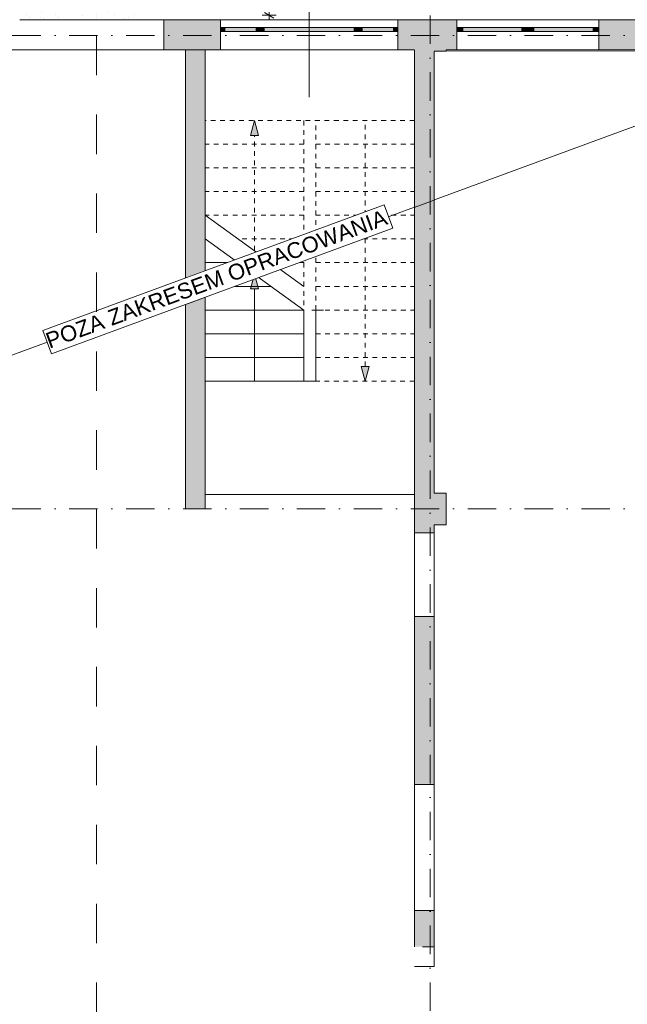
# Model space of a CAD drawing. Header units: centimetres. Extents: x -520 to 22173, y -1503 to 4054.
# Tile 32 of 82: x 9785 to 10554, y 1119 to 2367. Entities that reach past the tile are written whole.
import ezdxf
from ezdxf.enums import TextEntityAlignment as Align

# ---------------------------------------------------------------- set-up
doc = ezdxf.new("R2010")
doc.units = ezdxf.units.CM
doc.header["$LTSCALE"] = 0.1
doc.header["$MEASUREMENT"] = 0
for name, pattern in [('Kropki i Kreski', [720, 360, -180, 0, -180]), ('Przerywana', [120, 60, -60]), ('Przerywana długa', [1000, 500, -500]), ('Wipeout_Contour', [1000, 0, -1000])]:
    doc.linetypes.add(name, pattern=pattern)
for name, color, linetype in [('1_przekroje.K_IR', 7, 'Continuous'), ('2_stropy.ISTN', 7, 'Continuous'), ('2_słupy.ISTN', 7, 'Continuous'), ('2_ściany wewnętrzne.ISTN', 7, 'Continuous'), ('2_ściany zewnętrzne.ISTN', 7, 'Continuous'), ('3_linie 2D .ISTN', 7, 'Continuous'), ('4_osie.ISTN', 7, 'Continuous'), ('5_opisy.K_IR', 7, 'Continuous'), ('5_wymiary.K_IR', 7, 'Continuous')]:
    doc.layers.add(name, color=color, linetype=linetype)
doc.styles.add('GENERATED_STYLE_1', font='txt')
doc.styles.add('GENERATED_STYLE_2', font='txt')
doc.dimstyles.new('GENERATED_STYLE__3', dxfattribs={"dimtxt": 18, "dimasz": 9.178744, "dimexe": 0.18, "dimexo": 2, "dimgap": 0.09, "dimtad": 1, "dimdec": 0, "dimzin": 0, "dimdsep": 46, "dimtxsty": 'GENERATED_STYLE_2', "dimblk": 'ARROWHEAD_2', "dimblk1": 'ARROWHEAD_2', "dimblk2": 'ARROWHEAD_2', "dimcen": 0.09, "dimclrd": 1, "dimclre": 1, "dimclrt": 1, "dimadec": 1, "dimazin": 0, "dimtfac": 1, "dimtdec": 4, "dimtmove": 0, "dimatfit": 3, "dimfxl": 1, "dimtolj": 1, "dimtzin": 0, "dimarcsym": 0})

# ---------------------------------------------------------------- blocks, each defined once
blk = doc.blocks.new('Wypełnienie_2_1', base_point=(8385.9, 955.4))
at = {"layer": '5_opisy.K_IR', "linetype": 'Continuous', "lineweight": 0, "true_color": 0x000000}
h = blk.add_hatch(dxfattribs=at)
h.set_pattern_fill('Piasek_0001', color=18, style=0, pattern_type=2)
h.set_pattern_definition([(45, (8385.933, 810.433), (-11.13693, 11.13693), [0, -10.5, 0, -15.75]), (110, (8420.933, 810.433), (14.80016, 5.38682), [0, -7.7, 0, -13.3])])
h.paths.add_polyline_path([(9318.3, 2522.3), (9318.3, 2366.6), (9938.3, 2366.6), (9938.3, 2522.3)])
blk = doc.blocks.new('Strop_5_1', base_point=(9242.6, 2328.5))
at = {"layer": '2_stropy.ISTN', "color": 252, "linetype": 'Continuous', "lineweight": 15, "flags": 128}
blk.add_lwpolyline([(9242.6, 2328.5), (9242.6, -35.5), (9754.6, -35.5), (9754.6, 566.6), (10402.6, 566.6), (10402.6, -35.5), (10034.5, -35.5), (10034.6, -73.5), (11610.9, -73.5), (11610.9, -36), (11906.6, -35.5), (11906.6, 1730.8), (13057.1, 1730.8), (13057.1, 2328.5), (10309.6, 2326.6), (10309.6, 1764.7), (9994.4, 1764.7), (9994.4, 2328.6)], close=True, dxfattribs=at)
blk = doc.blocks.new('Ściana_7_1', base_point=(9232.6, 2338.6))
at = {"layer": '2_ściany zewnętrzne.ISTN', "linetype": 'Continuous', "lineweight": 0}
for points in [[(9244.6, 2328.6), (9744.6, 2328.6), (9744.6, 2366.6), (9244.6, 2366.6)], [(9784.6, 2366.6), (9784.6, 2328.6), (9965, 2328.6), (9965, 2366.6)]]:
    blk.add_hatch(color=252, dxfattribs=at).paths.add_polyline_path(points)
at = {"layer": '2_ściany zewnętrzne.ISTN', "color": 252, "linetype": 'Continuous', "lineweight": 0, "flags": 128}
for points in [[(9744.6, 2366.6), (9244.6, 2366.6)], [(9910, 2366.6), (9784.6, 2366.6)], [(9965, 2366.6), (9950, 2366.6)], [(9965, 2366.6), (9965, 2328.6)], [(9244.6, 2328.6), (9744.6, 2328.6)], [(9784.6, 2328.6), (9965, 2328.6)]]:
    blk.add_lwpolyline(points, dxfattribs=at)
blk = doc.blocks.new('Ściana_9_1', base_point=(9234.6, 2328.6))
at = {"color": 254, "linetype": 'Wipeout_Contour', "lineweight": 0, "ltscale": 41222.746288}
blk.add_wipeout([(9784.6, 2328.6), (10284.6, 2328.6), (10284.6, 2366.6), (9784.6, 2366.6)], dxfattribs=at).dxf.layer = '2_ściany zewnętrzne.ISTN'
at = {"color": 254, "linetype": 'Wipeout_Contour', "lineweight": 0, "ltscale": 43328.661162}
blk.add_wipeout([(10324.6, 2366.6), (10324.6, 2328.6), (10824.6, 2328.6), (10824.6, 2366.6)], dxfattribs=at).dxf.layer = '2_ściany zewnętrzne.ISTN'
at = {"layer": '2_ściany zewnętrzne.ISTN', "color": 252, "linetype": 'Continuous', "lineweight": 13, "flags": 128}
for points in [[(10284.6, 2366.6), (9784.6, 2366.6)], [(10824.6, 2366.6), (10324.6, 2366.6)], [(9784.6, 2328.6), (9994.4, 2328.6)], [(10019.4, 2328.6), (10284.6, 2328.6)], [(10324.6, 2328.6), (10824.6, 2328.6)]]:
    blk.add_lwpolyline(points, dxfattribs=at)
blk = doc.blocks.new('Ściana_15_1', base_point=(10284.6, 2326.6))
at = {"color": 254, "linetype": 'Wipeout_Contour', "lineweight": 0, "ltscale": 42008.254402}
blk.add_wipeout([(10309.6, 2326.6), (10284.6, 2326.6), (10284.6, 1766.5), (10309.6, 1766.5)], dxfattribs=at).dxf.layer = '2_ściany wewnętrzne.ISTN'
at = {"color": 254, "linetype": 'Wipeout_Contour', "lineweight": 0, "ltscale": 31106.483153}
blk.add_wipeout([(10284.6, 1191.6), (10309.6, 1166.6), (10309.6, 1191.6)], dxfattribs=at).dxf.layer = '2_ściany wewnętrzne.ISTN'
at = {"layer": '2_ściany wewnętrzne.ISTN', "color": 252, "linetype": 'Continuous', "lineweight": 13, "flags": 128}
for points in [[(10284.6, 2326.6), (10284.6, 1766.5)], [(10309.6, 1766.5), (10309.6, 2326.6)]]:
    blk.add_lwpolyline(points, dxfattribs=at)
at = {"color": 254, "linetype": 'Wipeout_Contour', "lineweight": 0, "ltscale": 41613.173579}
blk.add_wipeout([(10284.6, 1191.6), (10309.6, 1191.6), (10309.6, 1726.5), (10284.6, 1726.5)], dxfattribs=at).dxf.layer = '2_ściany wewnętrzne.ISTN'
at = {"layer": '2_ściany wewnętrzne.ISTN', "color": 252, "linetype": 'Continuous', "lineweight": 13, "flags": 128}
for points in [[(10284.6, 1726.5), (10284.6, 1443.6)], [(10309.6, 1166.6), (10309.6, 1726.5)], [(10284.6, 1418.6), (10284.6, 1191.6)]]:
    blk.add_lwpolyline(points, dxfattribs=at)
at = {"color": 254, "linetype": 'Wipeout_Contour', "lineweight": 0, "ltscale": 31079.681151}
blk.add_wipeout([(10284.6, 1166.6), (10309.6, 1166.6), (10284.6, 1191.6)], dxfattribs=at).dxf.layer = '2_ściany wewnętrzne.ISTN'
at = {"layer": '2_ściany wewnętrzne.ISTN', "color": 252, "linetype": 'Continuous', "lineweight": 13, "flags": 128}
blk.add_lwpolyline([(10309.6, 1166.6), (10284.6, 1166.6)], dxfattribs=at)
blk = doc.blocks.new('Ściana_16_1', base_point=(10019.4, 2328.6))
at = {"color": 254, "linetype": 'Wipeout_Contour', "lineweight": 0, "ltscale": 40864.681917}
blk.add_wipeout([(9994.4, 2328.6), (9994.4, 1746.6), (10019.4, 1746.6), (10019.4, 2328.6)], dxfattribs=at).dxf.layer = '2_ściany wewnętrzne.ISTN'
at = {"layer": '2_ściany wewnętrzne.ISTN', "color": 252, "linetype": 'Continuous', "lineweight": 13, "flags": 128}
for points in [[(9994.4, 2328.6), (9994.4, 1746.6)], [(10019.4, 1746.6), (10019.4, 2328.6)], [(9994.4, 1746.6), (10019.4, 1746.6)]]:
    blk.add_lwpolyline(points, dxfattribs=at)
blk = doc.blocks.new('Otwór drzwiowy_ prostokątny 22[1]_1', base_point=(8385.9, 775.4))
at = {"layer": '2_ściany wewnętrzne.ISTN', "color": 252, "linetype": 'Continuous', "lineweight": 0}
for p, q in [((10309.6, 1397.5), (10284.6, 1397.5)), ((10309.6, 1237.5), (10284.6, 1237.5))]:
    blk.add_line(p, q, dxfattribs=at)
blk = doc.blocks.new('Otwór drzwiowy_ prostokątny 22[2]_1', base_point=(8385.9, 775.4))
at = {"layer": '2_ściany wewnętrzne.ISTN', "color": 252, "linetype": 'Continuous', "lineweight": 0}
for p, q in [((10309.6, 1716.2), (10284.6, 1716.2)), ((10309.6, 1610.2), (10284.6, 1610.2))]:
    blk.add_line(p, q, dxfattribs=at)
blk = doc.blocks.new('Ściana_18_1', base_point=(10284.6, 2326.6))
at = {"layer": '2_ściany wewnętrzne.ISTN', "linetype": 'Continuous', "lineweight": 0}
for points in [[(10284.6, 2326.6), (10284.6, 1766.5), (10309.6, 1766.5), (10309.6, 2326.6)], [(10309.6, 1726.5), (10284.6, 1726.5), (10284.6, 1716.2), (10309.6, 1716.2)], [(10284.6, 1397.5), (10309.6, 1397.5), (10309.6, 1610.2), (10284.6, 1610.2)], [(10284.6, 1191.6), (10309.6, 1191.6), (10309.6, 1237.5), (10284.6, 1237.5)]]:
    blk.add_hatch(color=252, dxfattribs=at).paths.add_polyline_path(points)
at = {"layer": '2_ściany wewnętrzne.ISTN', "color": 252, "linetype": 'Continuous', "lineweight": 0}
for p, q in [((10309.6, 1716.2), (10284.6, 1716.2)), ((10309.6, 1610.2), (10284.6, 1610.2)), ((10309.6, 1397.5), (10284.6, 1397.5)), ((10309.6, 1237.5), (10284.6, 1237.5))]:
    blk.add_line(p, q, dxfattribs=at)
at = {"layer": '2_ściany wewnętrzne.ISTN', "color": 252, "linetype": 'Continuous', "lineweight": 0, "flags": 128}
for points in [[(10284.6, 2326.6), (10284.6, 1766.5)], [(10309.6, 1766.5), (10309.6, 2326.6)], [(10284.6, 1726.5), (10284.6, 1716.2)], [(10309.6, 1716.2), (10309.6, 1726.5)], [(10284.6, 1610.2), (10284.6, 1397.5)], [(10309.6, 1397.5), (10309.6, 1610.2)], [(10284.6, 1237.5), (10284.6, 1191.6)], [(10309.6, 1191.6), (10309.6, 1237.5)], [(10294.6, 1191.6), (10309.6, 1191.6)]]:
    blk.add_lwpolyline(points, dxfattribs=at)
at = {"layer": '2_ściany wewnętrzne.ISTN', "color": 252, "linetype": 'Continuous', "lineweight": 0}
for name in ['Otwór drzwiowy_ prostokątny 22[2]_1', 'Otwór drzwiowy_ prostokątny 22[1]_1']:
    blk.add_blockref(name, (8385.9, 775.4), dxfattribs=at)
blk = doc.blocks.new('Ściana_19_1', base_point=(10019.4, 2328.6))
at = {"layer": '2_ściany wewnętrzne.ISTN', "linetype": 'Continuous', "lineweight": 0}
blk.add_hatch(color=252, dxfattribs=at).paths.add_polyline_path([(9994.4, 2328.6), (9994.4, 1746.6), (10019.4, 1746.6), (10019.4, 2328.6)])
at = {"layer": '2_ściany wewnętrzne.ISTN', "color": 252, "linetype": 'Continuous', "lineweight": 0, "flags": 128}
for points in [[(9994.4, 2328.6), (9994.4, 1746.6)], [(10019.4, 2328.6), (9994.4, 2328.6)], [(10019.4, 1746.6), (10019.4, 2328.6)], [(9994.4, 1746.6), (10019.4, 1746.6)]]:
    blk.add_lwpolyline(points, dxfattribs=at)
blk = doc.blocks.new('Okno podwójne 22[11]_1', base_point=(8385.9, 775.4))
at = {"layer": '2_ściany zewnętrzne.ISTN', "linetype": 'Continuous', "lineweight": 0}
for points in [[(10338.3, 2351.6), (10345.8, 2351.6), (10345.8, 2356.6), (10338.3, 2356.6)], [(10428.3, 2356.6), (10420.8, 2356.6), (10420.8, 2351.6), (10428.3, 2351.6)], [(10428.3, 2351.6), (10435.8, 2351.6), (10435.8, 2356.6), (10428.3, 2356.6)], [(10518.3, 2356.6), (10510.8, 2356.6), (10510.8, 2351.6), (10518.3, 2351.6)]]:
    blk.add_hatch(color=252, dxfattribs=at).paths.add_polyline_path(points)
at = {"layer": '2_ściany zewnętrzne.ISTN', "linetype": 'Continuous', "lineweight": 0, "true_color": 0xffffff}
for points in [[(10420.8, 2356.6), (10345.8, 2356.6), (10345.8, 2351.6), (10420.8, 2351.6)], [(10510.8, 2356.6), (10435.8, 2356.6), (10435.8, 2351.6), (10510.8, 2351.6)]]:
    blk.add_hatch(color=7, dxfattribs=at).paths.add_polyline_path(points)
at = {"layer": '2_ściany zewnętrzne.ISTN', "color": 252, "linetype": 'Continuous', "lineweight": 0}
for p, q in [((10518.3, 2366.6), (10338.3, 2366.6)), ((10338.3, 2366.6), (10338.3, 2356.6)), ((10518.3, 2366.6), (10518.3, 2356.6)), ((10345.8, 2356.6), (10338.3, 2356.6)), ((10338.3, 2356.6), (10338.3, 2351.6)), ((10338.3, 2356.6), (10338.3, 2351.6)), ((10338.3, 2351.6), (10345.8, 2351.6)), ((10338.3, 2351.6), (10338.3, 2328.6)), ((10345.8, 2351.6), (10345.8, 2356.6)), ((10420.8, 2356.6), (10345.8, 2356.6)), ((10345.8, 2351.6), (10420.8, 2351.6)), ((10428.3, 2356.6), (10420.8, 2356.6)), ((10420.8, 2356.6), (10420.8, 2351.6)), ((10420.8, 2351.6), (10428.3, 2351.6)), ((10435.8, 2356.6), (10428.3, 2356.6)), ((10428.3, 2351.6), (10435.8, 2351.6)), ((10435.8, 2351.6), (10435.8, 2356.6)), ((10510.8, 2356.6), (10435.8, 2356.6)), ((10435.8, 2351.6), (10510.8, 2351.6)), ((10518.3, 2356.6), (10510.8, 2356.6)), ((10510.8, 2356.6), (10510.8, 2351.6)), ((10510.8, 2351.6), (10518.3, 2351.6)), ((10518.3, 2356.6), (10518.3, 2351.6)), ((10518.3, 2356.6), (10518.3, 2351.6)), ((10518.3, 2351.6), (10518.3, 2328.6)), ((10518.3, 2328.6), (10338.3, 2328.6))]:
    blk.add_line(p, q, dxfattribs=at)
blk = doc.blocks.new('Ściana_20_1', base_point=(10284.6, 2338.6))
at = {"layer": '2_ściany zewnętrzne.ISTN', "linetype": 'Continuous', "lineweight": 0}
for points in [[(10324.6, 2328.6), (10338.3, 2328.6), (10338.3, 2366.6), (10324.6, 2366.6)], [(10518.3, 2366.6), (10518.3, 2328.6), (10587.7, 2328.6), (10587.7, 2366.6)]]:
    blk.add_hatch(color=252, dxfattribs=at).paths.add_polyline_path(points)
at = {"layer": '2_ściany zewnętrzne.ISTN', "color": 252, "linetype": 'Continuous', "lineweight": 0}
for p, q in [((10338.3, 2366.6), (10338.3, 2356.6)), ((10518.3, 2366.6), (10518.3, 2356.6)), ((10338.3, 2356.6), (10338.3, 2351.6)), ((10338.3, 2351.6), (10338.3, 2328.6)), ((10518.3, 2356.6), (10518.3, 2351.6)), ((10518.3, 2351.6), (10518.3, 2328.6))]:
    blk.add_line(p, q, dxfattribs=at)
at = {"layer": '2_ściany zewnętrzne.ISTN', "color": 252, "linetype": 'Continuous', "lineweight": 0, "flags": 128}
for points in [[(10338.3, 2366.6), (10324.6, 2366.6)], [(10587.7, 2366.6), (10518.3, 2366.6)], [(10324.6, 2328.6), (10338.3, 2328.6)], [(10518.3, 2328.6), (10587.7, 2328.6)]]:
    blk.add_lwpolyline(points, dxfattribs=at)
at = {"layer": '2_ściany zewnętrzne.ISTN', "color": 252, "linetype": 'Continuous', "lineweight": 0}
blk.add_blockref('Okno podwójne 22[11]_1', (8385.9, 775.4), dxfattribs=at)
blk = doc.blocks.new('Okno potrójne 22')
at = {"layer": '2_ściany zewnętrzne.ISTN', "linetype": 'Continuous', "lineweight": 0, "true_color": 0xffffff}
for points in [[(-112, 0), (-112, -5), (-107, -5), (-107, 0)], [(-107, 0), (-107, -5), (-67, -5), (-67, 0)], [(-62, -5), (-62, 0), (-67, 0), (-67, -5)], [(-62, 0), (-62, -5), (-57, -5), (-57, 0)], [(-57, 0), (-57, -5), (57, -5), (57, 0)], [(62, -5), (62, 0), (57, 0), (57, -5)], [(62, 0), (62, -5), (67, -5), (67, 0)], [(67, 0), (67, -5), (107, -5), (107, 0)], [(112, -5), (112, 0), (107, 0), (107, -5)]]:
    blk.add_hatch(color=7, dxfattribs=at).paths.add_polyline_path(points)
at = {"layer": '2_ściany zewnętrzne.ISTN', "color": 7, "linetype": 'Continuous', "lineweight": 13}
for p, q in [((-112.2, 10), (112.2, 10)), ((-112.2, 10), (-112.2, 0)), ((-112.2, 0), (-112, 0)), ((-112.2, 0), (-112.2, -5)), ((-112.2, 0), (-112.2, -5)), ((-112, 0), (-107, 0)), ((-112, -5), (-112, 0)), ((-107, 0), (-107, -5)), ((-107, 0), (-67, 0)), ((-67, -5), (-67, 0)), ((-67, 0), (-62, 0)), ((-62, 0), (-57, 0)), ((-57, 0), (-57, -5)), ((-57, 0), (57, 0)), ((57, -5), (57, 0)), ((57, 0), (62, 0)), ((62, 0), (67, 0)), ((67, 0), (67, -5)), ((67, 0), (107, 0)), ((107, -5), (107, 0)), ((107, 0), (112, 0)), ((112, 0), (112.2, 0)), ((112, -5), (112, 0)), ((112.2, 10), (112.2, 0)), ((112.2, 0), (112.2, -5)), ((112.2, 0), (112.2, -5)), ((-112, -5), (-112.2, -5)), ((-112.2, -5), (-112.2, -28)), ((-107, -5), (-112, -5)), ((-67, -5), (-107, -5)), ((-62, -5), (-67, -5)), ((-57, -5), (-62, -5)), ((57, -5), (-57, -5)), ((62, -5), (57, -5)), ((67, -5), (62, -5)), ((107, -5), (67, -5)), ((112, -5), (107, -5)), ((112.2, -5), (112, -5)), ((112.2, -5), (112.2, -28)), ((-112.2, -28), (112.2, -28))]:
    blk.add_line(p, q, dxfattribs=at)
blk = doc.blocks.new('Znacznik O 22')
at = {"layer": '2_ściany zewnętrzne.ISTN', "color": 7, "linetype": 'Continuous', "lineweight": 0}
blk.add_line((0, 89.7), (0, -98), dxfattribs=at)
for start, end in [(0, 180), (180, 0)]:
    blk.add_arc((0, 120), 30.3, start, end, dxfattribs=at)
at = {"layer": '2_ściany zewnętrzne.ISTN', "color": 7, "lineweight": 0, "style": 'GENERATED_STYLE_1'}
for tag, p in [('AC_MarkerText_3', (33.2, 38.6)), ('AC_MarkerText_2', (-2.8, 25.2))]:
    blk.add_attdef(tag, text='', height=18, rotation=90, dxfattribs=at).set_placement(p, align=Align.BOTTOM_LEFT)
blk.add_attdef('AC_MarkerText_1', text='', height=18, dxfattribs=at).set_placement((-16.5, 110.7), align=Align.BOTTOM_LEFT)
at = {"layer": '2_ściany zewnętrzne.ISTN', "color": 1, "lineweight": 0, "style": 'GENERATED_STYLE_1'}
blk.add_attdef('AC_MarkerText_5', text='', height=20, dxfattribs=at).set_placement((100, 9.7), align=Align.BOTTOM_LEFT)
blk = doc.blocks.new('Ściana_21_1', base_point=(9967, 2338.6))
at = {"layer": '2_ściany zewnętrzne.ISTN', "linetype": 'Continuous', "lineweight": 0}
for points in [[(9967, 2328.6), (10039, 2328.6), (10039, 2366.6), (9967, 2366.6)], [(10284.6, 2366.6), (10263.4, 2366.6), (10263.4, 2328.6), (10284.6, 2328.6)]]:
    blk.add_hatch(color=252, dxfattribs=at).paths.add_polyline_path(points)
at = {"layer": '2_ściany zewnętrzne.ISTN', "color": 252, "linetype": 'Continuous', "lineweight": 0, "flags": 128}
for points in [[(10039, 2366.6), (9967, 2366.6)], [(9967, 2366.6), (9967, 2328.6)], [(10284.6, 2366.6), (10263.4, 2366.6)], [(9967, 2328.6), (10039, 2328.6)], [(10263.4, 2328.6), (10284.6, 2328.6)]]:
    blk.add_lwpolyline(points, dxfattribs=at)
at = {"layer": '2_ściany zewnętrzne.ISTN', "color": 7, "lineweight": 0}
blk.add_blockref('Znacznik O 22', (10151.2, 2366.6), dxfattribs=at).add_auto_attribs({'AC_MarkerText_1': 'O1', 'AC_MarkerText_2': '224', 'AC_MarkerText_3': '80', 'AC_MarkerText_5': 'EI60'})
blk.add_blockref('Znacznik O 22', (10151.2, 2366.6), dxfattribs=at).add_auto_attribs({'AC_MarkerText_1': 'O1', 'AC_MarkerText_2': '224', 'AC_MarkerText_3': '80', 'AC_MarkerText_5': 'EI60'})
blk.add_blockref('Znacznik O 22', (10151.2, 2366.6), dxfattribs=at).add_auto_attribs({'AC_MarkerText_1': 'O1', 'AC_MarkerText_2': '224', 'AC_MarkerText_3': '80', 'AC_MarkerText_5': 'EI60'})
at = {"layer": '2_ściany zewnętrzne.ISTN', "color": 7, "linetype": 'Continuous', "lineweight": 13, "xscale": -1, "zscale": 100}
blk.add_blockref('Okno potrójne 22', (10151.2, 2356.6), dxfattribs=at)
blk.add_blockref('Okno potrójne 22', (10151.2, 2356.6), dxfattribs=at)
blk.add_blockref('Okno potrójne 22', (10151.2, 2356.6), dxfattribs=at)
blk = doc.blocks.new('Słup_34_1', base_point=(10304.6, 1746.5))
at = {"color": 254, "linetype": 'Wipeout_Contour', "lineweight": 0, "ltscale": 41855.484346}
blk.add_wipeout([(10324.6, 1766.5), (10309.6, 1766.5), (10309.6, 1726.5), (10324.6, 1726.5)], dxfattribs=at).dxf.layer = '2_słupy.ISTN'
at = {"color": 254, "linetype": 'Wipeout_Contour', "lineweight": 0, "ltscale": 41776.609212}
blk.add_wipeout([(10284.6, 1726.5), (10309.6, 1726.5), (10309.6, 1766.5), (10284.6, 1766.5)], dxfattribs=at).dxf.layer = '2_słupy.ISTN'
at = {"layer": '2_słupy.ISTN', "color": 252, "linetype": 'Continuous', "lineweight": 0, "flags": 128}
for points in [[(10284.6, 1766.5), (10284.6, 1726.5)], [(10324.6, 1766.5), (10309.6, 1766.5)], [(10309.6, 1726.5), (10324.6, 1726.5), (10324.6, 1766.5)]]:
    blk.add_lwpolyline(points, dxfattribs=at)
blk = doc.blocks.new('Słup_36_1', base_point=(10304.6, 2346.6))
at = {"color": 254, "linetype": 'Wipeout_Contour', "lineweight": 0, "ltscale": 52825.283531}
blk.add_wipeout([(10284.6, 2326.6), (10309.6, 2326.6), (10324.6, 2326.6), (10324.6, 2328.6), (10284.6, 2328.6)], dxfattribs=at).dxf.layer = '2_słupy.ISTN'
at = {"color": 254, "linetype": 'Wipeout_Contour', "lineweight": 0, "ltscale": 42274.449713}
blk.add_wipeout([(10284.6, 2328.6), (10324.6, 2328.6), (10324.6, 2366.6), (10284.6, 2366.6)], dxfattribs=at).dxf.layer = '2_słupy.ISTN'
at = {"layer": '2_słupy.ISTN', "color": 252, "linetype": 'Continuous', "lineweight": 0, "flags": 128}
for points in [[(10324.6, 2366.6), (10284.6, 2366.6)], [(10284.6, 2328.6), (10284.6, 2326.6)], [(10309.6, 2326.6), (10324.6, 2326.6), (10324.6, 2328.6)]]:
    blk.add_lwpolyline(points, dxfattribs=at)
blk = doc.blocks.new('Słup_37_1', base_point=(10304.6, 1746.5))
at = {"layer": '2_słupy.ISTN', "linetype": 'Continuous', "lineweight": 0}
for points in [[(10284.6, 1726.5), (10309.6, 1726.5), (10309.6, 1766.5), (10284.6, 1766.5)], [(10324.6, 1766.5), (10309.6, 1766.5), (10309.6, 1726.5), (10324.6, 1726.5)]]:
    blk.add_hatch(color=252, dxfattribs=at).paths.add_polyline_path(points)
at = {"layer": '2_słupy.ISTN', "color": 252, "linetype": 'Continuous', "lineweight": 0, "flags": 128}
for points in [[(10284.6, 1766.5), (10284.6, 1726.5)], [(10324.6, 1766.5), (10309.6, 1766.5)], [(10309.6, 1726.5), (10324.6, 1726.5), (10324.6, 1766.5)]]:
    blk.add_lwpolyline(points, dxfattribs=at)
blk = doc.blocks.new('Słup_42_1', base_point=(10304.6, 2346.6))
at = {"layer": '2_słupy.ISTN', "linetype": 'Continuous', "lineweight": 0}
for points in [[(10294.6, 2366.6), (10284.6, 2366.6), (10284.6, 2328.6), (10294.6, 2328.6)], [(10324.6, 2366.6), (10294.6, 2366.6), (10294.6, 2328.6), (10324.6, 2328.6)], [(10284.6, 2326.6), (10309.6, 2326.6), (10324.6, 2326.6), (10324.6, 2328.6), (10294.6, 2328.6), (10284.6, 2328.6)]]:
    blk.add_hatch(color=252, dxfattribs=at).paths.add_polyline_path(points)
at = {"layer": '2_słupy.ISTN', "color": 252, "linetype": 'Continuous', "lineweight": 0, "flags": 128}
for points in [[(10294.6, 2366.6), (10284.6, 2366.6)], [(10324.6, 2366.6), (10294.6, 2366.6)], [(10284.6, 2328.6), (10284.6, 2326.6)], [(10309.6, 2326.6), (10324.6, 2326.6), (10324.6, 2328.6)]]:
    blk.add_lwpolyline(points, dxfattribs=at)
blk = doc.blocks.new('Standardowy znacznik osi[9]_1', base_point=(10304.6, -647.9))
at = {"layer": '4_osie.ISTN', "color": 252, "linetype": 'Kropki i Kreski', "lineweight": 0}
blk.add_line((10304.6, -547.9), (10304.6, 3172.1), dxfattribs=at)
at = {"layer": '4_osie.ISTN', "color": 252, "lineweight": 0, "style": 'GENERATED_STYLE_1'}
for tag, p in [('AC_MarkerText_1_1', (10304.6, 3313.8)), ('AC_MarkerText_1_0', (10304.6, -686.2))]:
    blk.add_attdef(tag, text='', height=35, rotation=360, dxfattribs=at).set_placement(p, align=Align.MIDDLE_CENTER)
blk = doc.blocks.new('Standardowy znacznik osi[10]_1', base_point=(12218.4, 1746.5))
at = {"layer": '4_osie.ISTN', "color": 252, "linetype": 'Kropki i Kreski', "lineweight": 0}
blk.add_line((12118.4, 1746.5), (8046, 1746.5), dxfattribs=at)
at = {"layer": '4_osie.ISTN', "color": 252, "lineweight": 0, "style": 'GENERATED_STYLE_1'}
for tag, p in [('AC_MarkerText_1_1', (7906, 1748.5)), ('AC_MarkerText_1_0', (12258.4, 1748.5))]:
    blk.add_attdef(tag, text='', height=35, rotation=360, dxfattribs=at).set_placement(p, align=Align.MIDDLE_CENTER)
blk = doc.blocks.new('Standardowy znacznik osi[12]_1', base_point=(12218.4, 2346.5))
at = {"layer": '4_osie.ISTN', "color": 252, "linetype": 'Kropki i Kreski', "lineweight": 0}
blk.add_line((12118.4, 2346.5), (8046, 2346.5), dxfattribs=at)
at = {"layer": '4_osie.ISTN', "color": 252, "lineweight": 0, "style": 'GENERATED_STYLE_1'}
for tag, p in [('AC_MarkerText_1_1', (7906, 2348.5)), ('AC_MarkerText_1_0', (12258.4, 2348.5))]:
    blk.add_attdef(tag, text='', height=35, rotation=360, dxfattribs=at).set_placement(p, align=Align.MIDDLE_CENTER)
blk = doc.blocks.new('Linia_1_1', base_point=(10081.9, 1908.7))
at = {"layer": '3_linie 2D .ISTN', "linetype": 'Continuous', "lineweight": 0}
blk.add_hatch(color=252, dxfattribs=at).paths.add_polyline_path([(10081.9, 2044.1), (10076.9, 2025.4), (10086.9, 2025.4)])
at = {"layer": '3_linie 2D .ISTN', "color": 252, "linetype": 'Continuous', "lineweight": 0}
for p, q in [((10081.9, 2044.1), (10076.9, 2025.4)), ((10081.9, 2044.1), (10086.9, 2025.4)), ((10086.9, 2025.4), (10076.9, 2025.4)), ((10081.9, 1908.7), (10081.9, 2025.4))]:
    blk.add_line(p, q, dxfattribs=at)
blk = doc.blocks.new('Linia_2_1', base_point=(10222.1, 1908.7))
at = {"layer": '3_linie 2D .ISTN', "linetype": 'Continuous', "lineweight": 0}
blk.add_hatch(color=252, dxfattribs=at).paths.add_polyline_path([(10222.1, 1908.7), (10227.1, 1927.3), (10217.1, 1927.3)])
at = {"layer": '3_linie 2D .ISTN', "color": 252, "linetype": 'Przerywana', "lineweight": 0}
blk.add_line((10222.1, 1927.3), (10222.1, 2238.7), dxfattribs=at)
at = {"layer": '3_linie 2D .ISTN', "color": 252, "linetype": 'Continuous', "lineweight": 0}
for p, q in [((10222.1, 1908.7), (10217.1, 1927.3)), ((10217.1, 1927.3), (10227.1, 1927.3)), ((10222.1, 1908.7), (10227.1, 1927.3))]:
    blk.add_line(p, q, dxfattribs=at)
blk = doc.blocks.new('Linia_3_1', base_point=(10081.9, 2074.1))
at = {"layer": '3_linie 2D .ISTN', "linetype": 'Continuous', "lineweight": 0}
blk.add_hatch(color=252, dxfattribs=at).paths.add_polyline_path([(10081.9, 2238.7), (10076.9, 2220), (10086.9, 2220)])
at = {"layer": '3_linie 2D .ISTN', "color": 252, "linetype": 'Continuous', "lineweight": 0}
for p, q in [((10081.9, 2238.7), (10076.9, 2220)), ((10081.9, 2238.7), (10086.9, 2220)), ((10086.9, 2220), (10076.9, 2220))]:
    blk.add_line(p, q, dxfattribs=at)
at = {"layer": '3_linie 2D .ISTN', "color": 252, "linetype": 'Przerywana', "lineweight": 0}
blk.add_line((10081.9, 2074.1), (10081.9, 2220), dxfattribs=at)
blk = doc.blocks.new('*D264', base_point=(8385.9, 775.4))
at = {"layer": '5_wymiary.K_IR', "color": 1, "linetype": 'Continuous', "lineweight": 0}
for p, q in [((10109.6, 2922.3), (10091.5, 2922.3)), ((10106.6, 2918.8), (10094.5, 2925.8)), ((10100.6, 2922.3), (10100.6, 2928.2)), ((10100.6, 2372.2), (10100.6, 2922.3)), ((10109.6, 2372.2), (10091.5, 2372.2)), ((10094.5, 2375.7), (10106.6, 2368.7)), ((10100.6, 2366.3), (10100.6, 2372.2))]:
    blk.add_line(p, q, dxfattribs=at)
at = {"color": 254, "linetype": 'Wipeout_Contour', "lineweight": 0, "ltscale": 41718.138593}
blk.add_wipeout([(10097, 2626.8), (10097, 2667.7), (10079, 2667.7), (10079, 2626.8)], dxfattribs=at).dxf.layer = '5_wymiary.K_IR'
at = {"layer": '5_wymiary.K_IR', "color": 1, "lineweight": 0, "insert": (10097, 2626.8), "char_height": 18, "attachment_point": 7, "rotation": 90, "style": 'GENERATED_STYLE_2'}
blk.add_mtext('\\A1;{\\pql;\\fArial|b0|i1|c238|p38;550}', dxfattribs=at)
blk = doc.blocks.new('ARROWHEAD_2')
at = {"color": 0, "linetype": 'Continuous', "lineweight": 0}
for p, q in [((0, 0), (-1, 0)), ((-0.38, -0.66), (0.38, 0.66))]:
    blk.add_line(p, q, dxfattribs=at)
blk = doc.blocks.new('Płaszczyzna odcinająca_3_1', base_point=(9881.8, 2961.3))
at = {"layer": '1_przekroje.K_IR', "color": 7, "linetype": 'Przerywana długa', "lineweight": 15}
blk.add_line((9881.8, 2946.3), (9881.8, -312.6), dxfattribs=at)

msp = doc.modelspace()

# ---------------------------------------------------------------- linework, layer by layer
at = {"layer": '3_linie 2D .ISTN', "color": 252, "linetype": 'Przerywana', "lineweight": 0}
for p, q in [((10144.4, 2238.7), (10144.4, 1998.7)), ((10159.5, 1998.7), (10159.5, 2238.7)), ((10144.4, 2088.7), (10061, 2088.7)), ((10144.4, 2058.7), (10102.7, 2058.7))]:
    msp.add_line(p, q, dxfattribs=at)
at = {"layer": '3_linie 2D .ISTN', "color": 252, "linetype": 'Continuous', "lineweight": 0}
for p, q in [((10144.4, 1908.7), (10144.4, 1998.7)), ((10169.5, 1998.7), (10154.4, 1998.7)), ((10159.5, 1908.7), (10159.5, 1998.7)), ((10144.4, 1908.7), (10159.5, 1908.7))]:
    msp.add_line(p, q, dxfattribs=at)

# ---------------------------------------------------------------- block references
at = {"layer": '2_stropy.ISTN', "color": 252, "linetype": 'Continuous', "lineweight": 0}
msp.add_blockref('Strop_5_1', (9242.6, 2328.5), dxfattribs=at)
at = {"layer": '2_ściany zewnętrzne.ISTN', "color": 252, "lineweight": 0}
msp.add_blockref('Ściana_7_1', (9232.6, 2338.6), dxfattribs=at)
at = {"layer": '3_linie 2D .ISTN', "color": 252, "linetype": 'Przerywana', "lineweight": 0}
for name, p in [('Linia_3_1', (10081.9, 2074.1)), ('Linia_2_1', (10222.1, 1908.7))]:
    msp.add_blockref(name, p, dxfattribs=at)
at = {"layer": '3_linie 2D .ISTN', "color": 252, "linetype": 'Continuous', "lineweight": 0}
msp.add_blockref('Linia_1_1', (10081.9, 1908.7), dxfattribs=at)
at = {"layer": '5_opisy.K_IR', "color": 7, "linetype": 'Continuous', "lineweight": 0}
msp.add_blockref('Wypełnienie_2_1', (8385.9, 955.4), dxfattribs=at)

# ---------------------------------------------------------------- next in the draw order: block references
at = {"layer": '2_ściany zewnętrzne.ISTN', "color": 252, "lineweight": 0}
msp.add_blockref('Ściana_9_1', (9234.6, 2328.6), dxfattribs=at)

# ---------------------------------------------------------------- next in the draw order: block references
at = {"layer": '2_ściany wewnętrzne.ISTN', "color": 252, "lineweight": 0}
for name, p in [('Ściana_16_1', (10019.4, 2328.6)), ('Ściana_15_1', (10284.6, 2326.6))]:
    msp.add_blockref(name, p, dxfattribs=at)
at = {"layer": '2_ściany zewnętrzne.ISTN', "color": 252, "lineweight": 0}
msp.add_blockref('Ściana_20_1', (10284.6, 2338.6), dxfattribs=at)

# ---------------------------------------------------------------- next in the draw order: linework, layer by layer
at = {"layer": '3_linie 2D .ISTN', "color": 252, "linetype": 'Przerywana', "lineweight": 0}
for p, q in [((10284.6, 2238.7), (10019.4, 2238.7)), ((10144.4, 2208.7), (10019.4, 2208.7)), ((10159.5, 2208.7), (10284.6, 2208.7)), ((10144.4, 2178.7), (10019.4, 2178.7)), ((10159.5, 2178.7), (10284.6, 2178.7)), ((10144.4, 2148.7), (10019.4, 2148.7)), ((10159.5, 2148.7), (10284.6, 2148.7)), ((10144.4, 2118.7), (10019.4, 2118.7)), ((10159.5, 2118.7), (10284.6, 2118.7)), ((10159.5, 2088.7), (10284.6, 2088.7)), ((10159.5, 2058.7), (10284.6, 2058.7)), ((10159.5, 2028.7), (10284.6, 2028.7)), ((10159.5, 1998.7), (10284.6, 1998.7)), ((10159.5, 1968.7), (10284.6, 1968.7)), ((10159.5, 1938.7), (10284.6, 1938.7)), ((10284.6, 1908.7), (10159.5, 1908.7))]:
    msp.add_line(p, q, dxfattribs=at)
at = {"layer": '3_linie 2D .ISTN', "color": 252, "linetype": 'Continuous', "lineweight": 0}
for p, q in [((10144.4, 2028.7), (10019.4, 2118.7)), ((10144.4, 1998.7), (10019.4, 2088.7)), ((10061, 2058.7), (10019.4, 2058.7)), ((10102.7, 2028.7), (10019.4, 2028.7)), ((10144.4, 1998.7), (10019.4, 1998.7)), ((10144.4, 1968.7), (10019.4, 1968.7)), ((10144.4, 1938.7), (10019.4, 1938.7)), ((10144.4, 1908.7), (10019.4, 1908.7))]:
    msp.add_line(p, q, dxfattribs=at)

# ---------------------------------------------------------------- next in the draw order: block references
at = {"layer": '2_ściany wewnętrzne.ISTN', "color": 252, "lineweight": 0}
for name, p in [('Ściana_19_1', (10019.4, 2328.6)), ('Ściana_18_1', (10284.6, 2326.6))]:
    msp.add_blockref(name, p, dxfattribs=at)
at = {"layer": '2_ściany zewnętrzne.ISTN', "color": 252, "lineweight": 0}
msp.add_blockref('Ściana_21_1', (9967, 2338.6), dxfattribs=at)

# ---------------------------------------------------------------- next in the draw order: block references
at = {"layer": '2_słupy.ISTN', "color": 252, "lineweight": 0}
for name, p in [('Słup_36_1', (10304.6, 2346.6)), ('Słup_34_1', (10304.6, 1746.5))]:
    msp.add_blockref(name, p, dxfattribs=at)

# ---------------------------------------------------------------- next in the draw order: linework, layer by layer
at = {"layer": '5_opisy.K_IR', "color": 252, "linetype": 'Continuous', "lineweight": 0}
msp.add_lwpolyline([(10826.6, 2328.6), (9244.6, 1746.5)], dxfattribs=at)

# ---------------------------------------------------------------- next in the draw order: block references
at = {"layer": '2_słupy.ISTN', "color": 252, "lineweight": 0}
for name, p in [('Słup_42_1', (10304.6, 2346.6)), ('Słup_37_1', (10304.6, 1746.5))]:
    msp.add_blockref(name, p, dxfattribs=at)
at = {"layer": '4_osie.ISTN', "color": 252, "linetype": 'Continuous', "lineweight": 0}
for name, p in [('Standardowy znacznik osi[9]_1', (10304.6, -647.9)), ('Standardowy znacznik osi[12]_1', (12218.4, 2346.5)), ('Standardowy znacznik osi[10]_1', (12218.4, 1746.5))]:
    msp.add_blockref(name, p, dxfattribs=at)

# ---------------------------------------------------------------- next in the draw order: dimensions: what is measured, and where the dimension line sits
at = {"layer": '5_wymiary.K_IR', "color": 1, "linetype": 'Continuous', "lineweight": 0}
dim = msp.add_linear_dim(base=(10100.6, 2922.3), p1=(9968.3, 2372.2), p2=(9968.3, 2922.3), angle=90, dimstyle='GENERATED_STYLE__3', dxfattribs=at)
dim.commit()
dim.dimension.update_dxf_attribs({"geometry": '*D264', "text_midpoint": (10088, 2647.3), "dimtype": 160, "text_rotation": 90})

# ---------------------------------------------------------------- next in the draw order: wipeouts: each hides what was drawn before it
at = {"color": 252, "linetype": 'Continuous', "lineweight": 0, "ltscale": 40961.579272}
msp.add_wipeout([(9813.8, 1972.7), (10246.4, 2131.9), (10257.3, 2102.4), (9824.7, 1943.2)], dxfattribs=at).dxf.layer = '5_opisy.K_IR'

# ---------------------------------------------------------------- next in the draw order: linework, layer by layer
at = {"layer": '5_opisy.K_IR', "color": 252, "linetype": 'Continuous', "lineweight": 0, "flags": 128}
msp.add_lwpolyline([(9813.8, 1972.7), (10246.4, 2131.9), (10257.3, 2102.4), (9824.7, 1943.2)], close=True, dxfattribs=at)

# ---------------------------------------------------------------- next in the draw order: block references
at = {"layer": '1_przekroje.K_IR', "color": 7, "lineweight": 15}
msp.add_blockref('Płaszczyzna odcinająca_3_1', (9881.8, 2961.3), dxfattribs=at)

# ---------------------------------------------------------------- next in the draw order: texts
at = {"layer": '5_opisy.K_IR', "color": 252, "linetype": 'Continuous', "lineweight": 0, "insert": (9822.4, 1949.3), "char_height": 20, "attachment_point": 7, "rotation": 20.1997, "style": 'GENERATED_STYLE_1'}
msp.add_mtext('\\A1;{\\pql;\\fArial|b0|i0|c238|p38;POZA ZAKRESEM OPRACOWANIA}', dxfattribs=at)

doc.saveas('drawing.dxf')
